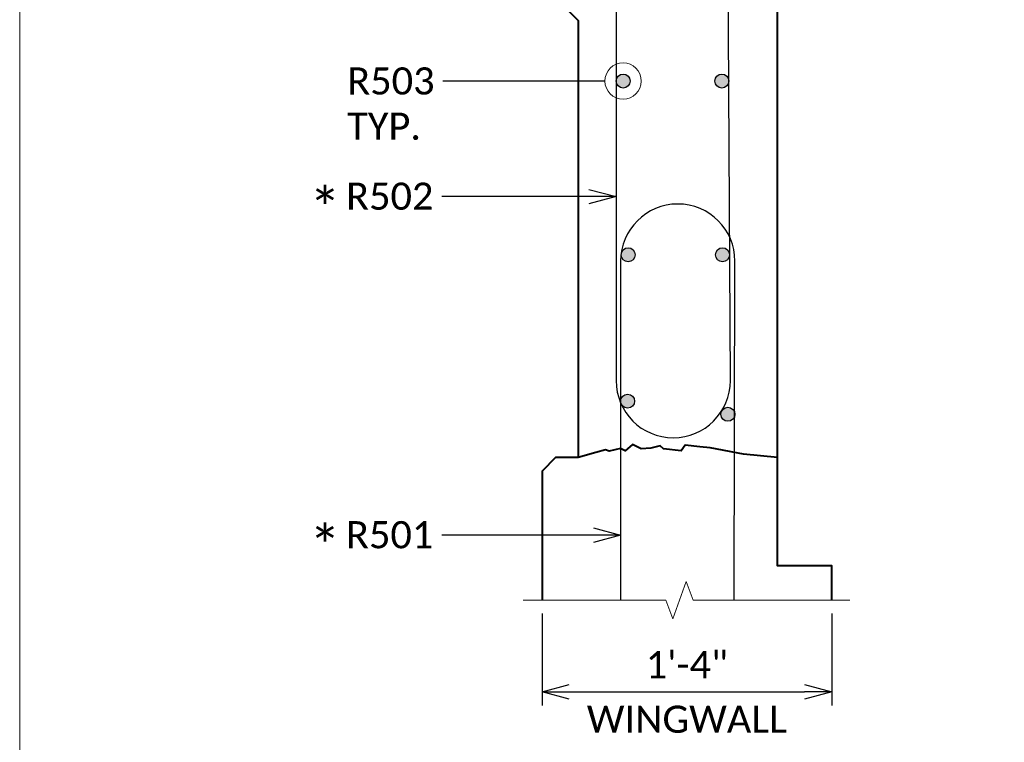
# Model space of a CAD drawing. Extents: x 5346 to 20707, y 13094 to 24070.
# Tile 5 of 14: x 5346 to 5401, y 23936 to 23976. Entities that reach past the tile are written whole.
import ezdxf
from ezdxf import colors
from ezdxf.entities.mleader import LeaderData, LeaderLine
from ezdxf.enums import TextEntityAlignment as Align
from ezdxf.math import Vec2, Vec3

# ---------------------------------------------------------------- set-up
doc = ezdxf.new("R2010")
doc.units = 0
doc.header["$MEASUREMENT"] = 0
for name, color, linetype, lineweight in [('B_ANNO_BREAK', 7, 'Continuous', 18), ('B_ANNO_DIM', 7, 'Continuous', 18), ('B_ANNO_TEXT', 7, 'Continuous', 18), ('B_CONC_PPT', 12, 'Continuous', 40), ('B_CONC_WALL', 1, 'Continuous', 40), ('B_REBAR', 5, 'Continuous', 25)]:
    doc.layers.add(name, color=color, linetype=linetype, lineweight=lineweight)
doc.layers.add('B_ANNO_NOPLOT', color=47, linetype='Continuous', lineweight=18, plot=False)
doc.styles.add('Annotative', font='calibri.ttf', dxfattribs={"height": 0.0625})
doc.styles.get("Standard").update_dxf_attribs({"font": 'calibri.ttf'})
doc.dimstyles.new('Annotative', dxfattribs={"dimscale": 0, "dimtxt": 0.0625, "dimasz": 0.0625, "dimexe": 0.03125, "dimexo": 0.03125, "dimgap": 0.03125, "dimtad": 1, "dimdec": 3, "dimzin": 3, "dimdsep": 46, "dimlunit": 4, "dimtxsty": 'Standard', "dimblk": 'OPEN30', "dimcen": 0.03125, "dimaunit": 1, "dimadec": 0, "dimazin": 3, "dimtfac": 0.75, "dimtdec": 3, "dimtofl": 0, "dimtmove": 0, "dimatfit": 3, "dimldrblk": 'OPEN30', "dimfxl": 1, "dimtfill": 1, "dimfrac": 1, "dimtolj": 1, "dimtzin": 0, "dimarcsym": 0})

# ---------------------------------------------------------------- blocks, each defined once
blk = doc.blocks.new('*U99')
at = {"layer": 'B_ANNO_NOPLOT', "flags": 128}
blk.add_lwpolyline([(0, 0), (-1.005828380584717e-07, 252.0000000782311), (323.9276625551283, 252.0000001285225), (323.9276625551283, 238.8551612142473), (377.9999998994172, 238.8551612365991), (377.9999999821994, 40.49960530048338), (316.5707527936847, 40.49960528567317), (316.570752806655, 1.229345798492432e-07)], close=True, dxfattribs=at)
at = {"layer": 'B_ANNO_DIM', "style": 'Annotative'}
for tag, p in [('BAR1', (278.7587079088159, 150.1972677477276)), ('BAR2', (278.7401108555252, 131.0926663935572)), ('SPA1', (290.7475157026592, 121.3030348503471)), ('BAR4', (308.3569797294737, 121.3215534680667)), ('BAR5', (314.3293459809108, 121.3310301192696))]:
    blk.add_attdef(tag, p, '', height=1.5, dxfattribs=at)
blk.add_attdef('BAR3', text='', height=1.5, dxfattribs=at).set_placement((302.7437637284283, 131.0392613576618), align=Align.RIGHT)
blk = doc.blocks.new('_Open30')
at = {"color": 0, "linetype": 'ByBlock', "lineweight": -2}
for p, q in [((-1, 0.26794919), (0, 0)), ((0, 0), (-1, -0.26794919)), ((0, 0), (-1, 0))]:
    blk.add_line(p, q, dxfattribs=at)
blk = doc.blocks.new('*D23')
at = {"layer": 'B_ANNO_DIM', "color": 0, "lineweight": -2, "transparency": 16777216}
for p, q in [((5375.08783983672, 23942.92), (5375.08783983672, 23937.84714742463)), ((5391.087839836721, 23942.92), (5391.087839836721, 23937.84714742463)), ((5376.58783983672, 23938.59714742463), (5389.587839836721, 23938.59714742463))]:
    blk.add_line(p, q, dxfattribs=at)
at = {"layer": 'Defpoints', "color": 0, "transparency": 16777216}
for p in [(5375.08783983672, 23943.67), (5391.087839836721, 23943.67), (5391.087839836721, 23938.59714742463)]:
    blk.add_point(p, dxfattribs=at)
at = {"layer": 'B_ANNO_DIM', "color": 0, "lineweight": -2, "transparency": 16777216, "xscale": 1.5, "yscale": 1.5, "zscale": 1.5, "rotation": 180}
blk.add_blockref('_Open30', (5375.08783983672, 23938.59714742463), dxfattribs=at)
at = {"layer": 'B_ANNO_DIM', "color": 0, "lineweight": -2, "transparency": 16777216, "xscale": 1.5, "yscale": 1.5, "zscale": 1.5}
blk.add_blockref('_Open30', (5391.087839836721, 23938.59714742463), dxfattribs=at)
at = {"layer": 'B_ANNO_DIM', "color": 0, "transparency": 16777216, "char_height": 1.5, "attachment_point": 5, "bg_fill": 3, "box_fill_scale": 1.25, "bg_fill_color": 256, "bg_fill_true_color": 13158600, "bg_fill_transparency": 0}
for s, insert in [('\\A1;1\'-4"', (5383.08783983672, 23940.10233973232)), ('\\A1;WINGWALL', (5383.08783983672, 23937.07983973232))]:
    blk.add_mtext(s, dxfattribs=dict(at, insert=insert))
blk = doc.blocks.new('_None')
blk = doc.blocks.new('INS_RAILCOMB3T_BASE')
at = {"layer": 'B_REBAR'}
h = blk.add_hatch(color=256, dxfattribs=at)
edge = h.paths.add_edge_path()
edge.add_arc((33.32477656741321, 154.5520215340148), 0.38568, 0, 360)
h = blk.add_hatch(color=256, dxfattribs=at)
edge = h.paths.add_edge_path()
edge.add_arc((38.77397556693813, 154.5515482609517), 0.38568, 0, 360)
h = blk.add_hatch(color=256, dxfattribs=at)
edge = h.paths.add_edge_path()
edge.add_arc((33.60712794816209, 144.9583415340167), 0.38568, 0, 360)
h = blk.add_hatch(color=256, dxfattribs=at)
edge = h.paths.add_edge_path()
edge.add_arc((38.81343196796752, 144.9583415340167), 0.38568, 0, 360)
h = blk.add_hatch(color=256, dxfattribs=at)
edge = h.paths.add_edge_path()
edge.add_arc((33.57477656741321, 136.8685767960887), 0.38568, 0, 360)
h = blk.add_hatch(color=256, dxfattribs=at)
edge = h.paths.add_edge_path()
edge.add_arc((39.11247168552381, 136.1457015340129), 0.38568, 0, 360)
at = {"layer": 'B_ANNO_BREAK', "flags": 128}
blk.add_lwpolyline([(27.81382474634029, 125.8876052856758), (35.69017351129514, 125.8876052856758), (36.06540803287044, 124.8566569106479), (36.81587707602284, 126.918553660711), (37.19111159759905, 125.8876052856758), (45.84244868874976, 125.8876052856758)], dxfattribs=at)
at = {"layer": 'B_ANNO_DIM'}
blk.add_circle((33.32477656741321, 154.5520215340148), 1.003567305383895, dxfattribs=at)
at = {"layer": 'B_ANNO_NOPLOT', "flags": 128}
blk.add_lwpolyline([(0, 0), (-1.005828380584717e-07, 252.0000000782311), (323.9276625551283, 252.0000001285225), (323.9276625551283, 238.8551612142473), (377.9999998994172, 238.8551612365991), (377.9999999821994, 40.49960530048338), (316.5707527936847, 40.49960528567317), (316.570752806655, 1.229345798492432e-07)], close=True, dxfattribs=at)
at = {"layer": 'B_CONC_PPT', "flags": 128}
blk.add_lwpolyline([(41.84559263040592, 133.7600215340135), (41.84559263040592, 164.9785254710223), (40.93651281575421, 165.8876052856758), (30.59759263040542, 165.8876052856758), (29.84559263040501, 165.1356052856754), (29.84559263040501, 158.887205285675), (30.84559263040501, 157.887205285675), (30.84559263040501, 133.7600215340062)], dxfattribs=at)
at = {"layer": 'B_CONC_WALL', "flags": 128}
blk.add_lwpolyline([(44.84559263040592, 125.8876052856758), (44.84559263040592, 127.7796052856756), (41.84559263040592, 127.7796052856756), (41.84559263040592, 133.7600215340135), (39.98154147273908, 133.9401085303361), (38.13796525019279, 134.294974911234), (37.55551486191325, 134.3565648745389), (36.75530188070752, 134.4411816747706), (36.52434610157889, 134.1332253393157), (35.56392787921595, 134.236962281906), (35.37895161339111, 134.3973012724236), (34.85977053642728, 134.2681051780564), (34.32520862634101, 134.2461009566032), (33.83989178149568, 134.4712857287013), (33.43653239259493, 134.1198005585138), (33.17630052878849, 134.2499802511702), (32.55824985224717, 134.1067825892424), (32.3453131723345, 134.1745306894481), (31.81170969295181, 134.0270475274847), (30.84559263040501, 133.7600215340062), (29.5955926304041, 133.7600215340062), (28.84559263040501, 133.0100215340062), (28.84559263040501, 125.8876052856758)], dxfattribs=at)
at = {"layer": 'B_REBAR', "flags": 128}
for points in [[(32.9390965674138, 163.7600215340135), (32.9390965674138, 138.0038854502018, 0.9999999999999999), (39.24815168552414, 138.0038854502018), (39.11040911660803, 163.7600160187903)], [(39.45467293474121, 125.8876052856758), (39.49815168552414, 144.6054939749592, 0.9999999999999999), (33.1890965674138, 144.6054939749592), (33.1890965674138, 125.8876052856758)]]:
    blk.add_lwpolyline(points, format="xyb", dxfattribs=at)
at = {"layer": 'B_REBAR'}
for centre in [(33.32477656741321, 154.5520215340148), (38.77397556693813, 154.5515482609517), (33.60712794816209, 144.9583415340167), (38.81343196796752, 144.9583415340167), (33.57477656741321, 136.8685767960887), (39.11247168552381, 136.1457015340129)]:
    blk.add_circle(centre, 0.38568, dxfattribs=at)
at = {"layer": 'B_ANNO_DIM', "style": 'Annotative'}
for tag, p in [('SHT', (195.6155375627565, 204.5169053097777)), ('BAR15', (345.6115918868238, 131.0624470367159)), ('SPA3', (173.5596540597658, 121.2896680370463)), ('DIM1', (189.749927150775, 121.3361886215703)), ('BAR12', (20.48248101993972, 59.95043916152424)), ('BAR13', (20.50314153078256, 55.44165593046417)), ('BAR14', (20.50775280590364, 28.90893566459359))]:
    blk.add_attdef(tag, p, '', height=1.5, dxfattribs=at)
at = {"layer": 'B_ANNO_TEXT', "char_height": 2.250001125, "width": 178.7647335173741, "attachment_point": 1, "line_spacing_factor": 0.99999950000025, "style": 'Annotative'}
for insert in [(15.98420327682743, 148.5951882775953), (15.98420327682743, 129.9422981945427)]:
    blk.add_mtext('\\A1;*', dxfattribs=dict(at, insert=insert))
at = {"layer": 'B_ANNO_DIM'}
ml = blk.add_multileader_mtext('Standard', dxfattribs=at)
ml.set_content('R503\\PTYP.', color=256)
ml.set_leader_properties()
ml.set_arrow_properties(name='NONE')
ml.build(insert=Vec2(0, 0))
ml.multileader.update_dxf_attribs({"dogleg_length": 0.0625, "arrow_head_size": 1.5, "scale": 24})
ctx = ml.context
ctx.base_point, ctx.scale, ctx.char_height, ctx.arrow_head_size, ctx.landing_gap_size, ctx.plane_origin = Vec3(17.33702668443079, 154.5520215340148), 24, 1.5, 1.5, 0.75, Vec3(33.32477656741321, 154.5520215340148)
notes = []
notes.append((ctx, [(0, (1, 1, 0), (24.96932345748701, 154.5520215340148), (-1, 0), 1.597681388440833, [(0, [(32.32120926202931, 154.5520215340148), (25.45328493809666, 154.5520215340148), (25.21214399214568, 154.5520215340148)], 0, [])])]))
ctx.mtext.insert, ctx.mtext.flow_direction = Vec3(18.08702668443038, 155.3072138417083), 5
ml = blk.add_multileader_mtext('Standard', dxfattribs=at)
ml.set_content('R502', color=256)
ml.set_leader_properties()
ml.set_arrow_properties(name='OPEN30')
ml.build(insert=Vec2(0, 0))
ml.multileader.update_dxf_attribs({"text_right_attachment_type": 3, "dogleg_length": 0.0625, "arrow_head_size": 1.5, "scale": 24})
ctx = ml.context
ctx.base_point, ctx.scale, ctx.char_height, ctx.arrow_head_size, ctx.landing_gap_size, ctx.plane_origin = Vec3(17.27442724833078, 148.1829679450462), 24, 1.5, 1.5, 0.75, Vec3(35.34559263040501, 148.1679679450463)
ctx.right_attachment = 3
notes.append((ctx, [(0, (1, 1, 0), (24.82058109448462, 148.1679679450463), (-1, 0), 1.5, [(0, [(32.9390965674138, 148.1679679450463), (24.82058109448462, 148.1679679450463), (24.82058109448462, 148.1679679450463)], 0, [])])]))
ctx.mtext.insert, ctx.mtext.flow_direction = Vec3(18.02442724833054, 148.9439294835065), 5
ml = blk.add_multileader_mtext('Standard', dxfattribs=at)
ml.set_content('R501', color=256)
ml.set_leader_properties()
ml.set_arrow_properties(name='OPEN30')
ml.build(insert=Vec2(0, 0))
ml.multileader.update_dxf_attribs({"text_right_attachment_type": 3, "dogleg_length": 0.0625, "arrow_head_size": 1.5, "scale": 24})
ctx = ml.context
ctx.base_point, ctx.scale, ctx.char_height, ctx.arrow_head_size, ctx.landing_gap_size, ctx.plane_origin = Vec3(17.27096570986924, 129.4840836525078), 24, 1.5, 1.5, 0.75, Vec3(35.34559263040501, 129.4690836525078)
ctx.right_attachment = 3
notes.append((ctx, [(0, (1, 1, 0), (24.82058109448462, 129.4690836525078), (-1, 0), 1.5, [(0, [(33.1890965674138, 129.4690836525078), (24.82058109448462, 129.4690836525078), (24.82058109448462, 129.4690836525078)], 0, [])])]))
ctx.mtext.insert, ctx.mtext.flow_direction = Vec3(18.02096570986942, 130.2450451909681), 5
for ctx, leaders in notes:
    for number, flags, end, landing, length, lines in leaders:
        leader = LeaderData()
        leader.index, (leader.has_last_leader_line, leader.has_dogleg_vector, leader.attachment_direction) = number, flags
        leader.last_leader_point, leader.dogleg_vector, leader.dogleg_length = Vec3(end), Vec3(landing), length
        for number, points, colour, breaks in lines:
            line = LeaderLine()
            line.index, line.vertices, line.color, line.breaks = number, Vec3.list(points), colors.encode_raw_color(colour), breaks
            leader.lines.append(line)
        ctx.leaders.append(leader)
dim = blk.add_linear_dim(base=(44.84559263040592, 120.8147527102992), p1=(28.84559263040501, 125.8876052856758), p2=(44.84559263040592, 125.8876052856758), text='<>\\XWINGWALL', dimstyle='Annotative', dxfattribs=at)
dim.commit()
dim.dimension.update_dxf_attribs({"geometry": '*D23', "text_midpoint": (36.84559263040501, 120.8147527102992), "insert": (-5346.242247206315, -23817.78239471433)})

msp = doc.modelspace()

# ---------------------------------------------------------------- block references
msp.add_blockref('*U99', (5346.242247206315, 23817.78239471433))

# ---------------------------------------------------------------- next in the draw order: block references
msp.add_blockref('INS_RAILCOMB3T_BASE', (5346.242247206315, 23817.78239471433))

doc.saveas('drawing.dxf')
